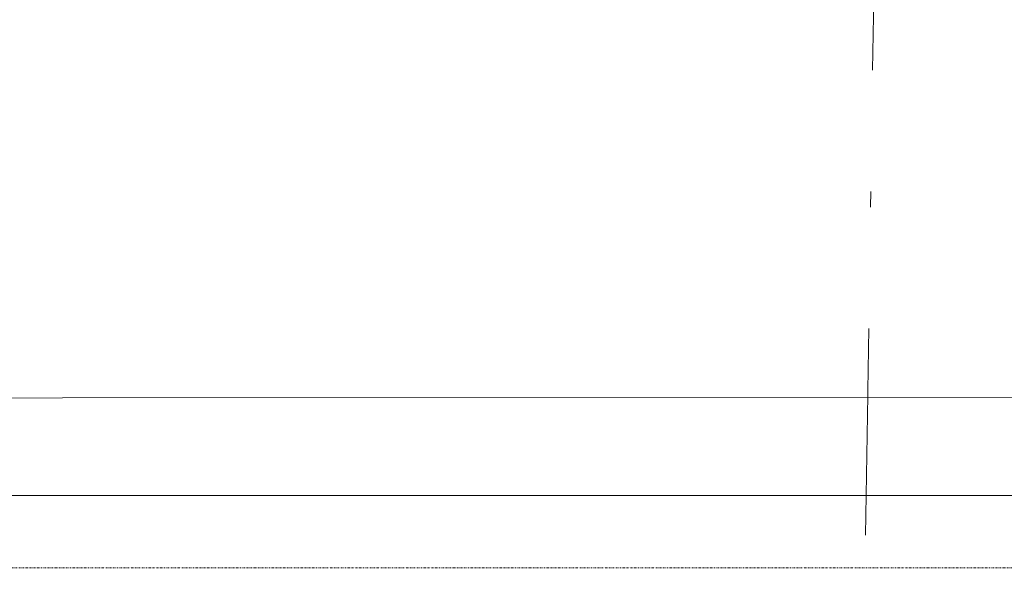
# Model space of a CAD drawing. Header units: millimetres. Extents: x -23738 to 4435, y -2716 to 20653.
# Tile 18 of 160: x -18057 to -17105, y 563 to 1115. Entities that reach past the tile are written whole.
import ezdxf

# ---------------------------------------------------------------- set-up
doc = ezdxf.new("R2010")
doc.units = ezdxf.units.MM
doc.header["$MEASUREMENT"] = 0
for name, pattern in [('Wipeout_Contour', [1000, 0, -1000]), ('Čerchovaná', [450, 200, -117.5, 15, -117.5]), ('Čerchovaná S', [3.5, 1.5, -0.85, 0.3, -0.85])]:
    doc.linetypes.add(name, pattern=pattern)
for name, color, linetype in [('9._POHLED ZÁPADNÍ_2_Konstrukce - krov', 7, 'Continuous'), ('9._POHLED ZÁPADNÍ_2_Konstrukce - nosné', 7, 'Continuous'), ('9._POHLED ZÁPADNÍ_2_Výplně - Povrchové', 7, 'Continuous')]:
    doc.layers.add(name, color=color, linetype=linetype)

msp = doc.modelspace()

# ---------------------------------------------------------------- wipeouts: each hides what was drawn before it
at = {"color": 254, "linetype": 'Wipeout_Contour', "lineweight": 0, "ltscale": 72102.487205}
msp.add_wipeout([(-20184.46, 348.52), (-15847.42, 349.83), (-15847.54, 749.83), (-20184.58, 748.52)], dxfattribs=at).dxf.layer = '9._POHLED ZÁPADNÍ_2_Výplně - Povrchové'

# ---------------------------------------------------------------- next in the draw order: linework, layer by layer
at = {"layer": '9._POHLED ZÁPADNÍ_2_Konstrukce - krov', "color": 8, "linetype": 'Čerchovaná', "lineweight": 13}
msp.add_line((-17245.82, 166.22), (-17183.86, 4269.52), dxfattribs=at)
at = {"layer": '9._POHLED ZÁPADNÍ_2_Konstrukce - krov', "color": 8, "linetype": 'Continuous', "lineweight": 13}
msp.add_line((-20178.93, 654.5), (-15844, 654.5), dxfattribs=at)
at = {"layer": '9._POHLED ZÁPADNÍ_2_Konstrukce - krov', "color": 251, "linetype": 'Čerchovaná S', "lineweight": 13, "true_color": 0x6a6a6a}
msp.add_line((-20178.93, 584.5), (-15844, 584.5), dxfattribs=at)
at = {"layer": '9._POHLED ZÁPADNÍ_2_Konstrukce - nosné', "color": 251, "linetype": 'Continuous', "lineweight": 20, "true_color": 0x6a6a6a, "flags": 128}
msp.add_lwpolyline([(-15847.54, 749.83), (-20184.58, 748.52)], dxfattribs=at)

doc.saveas('drawing.dxf')
